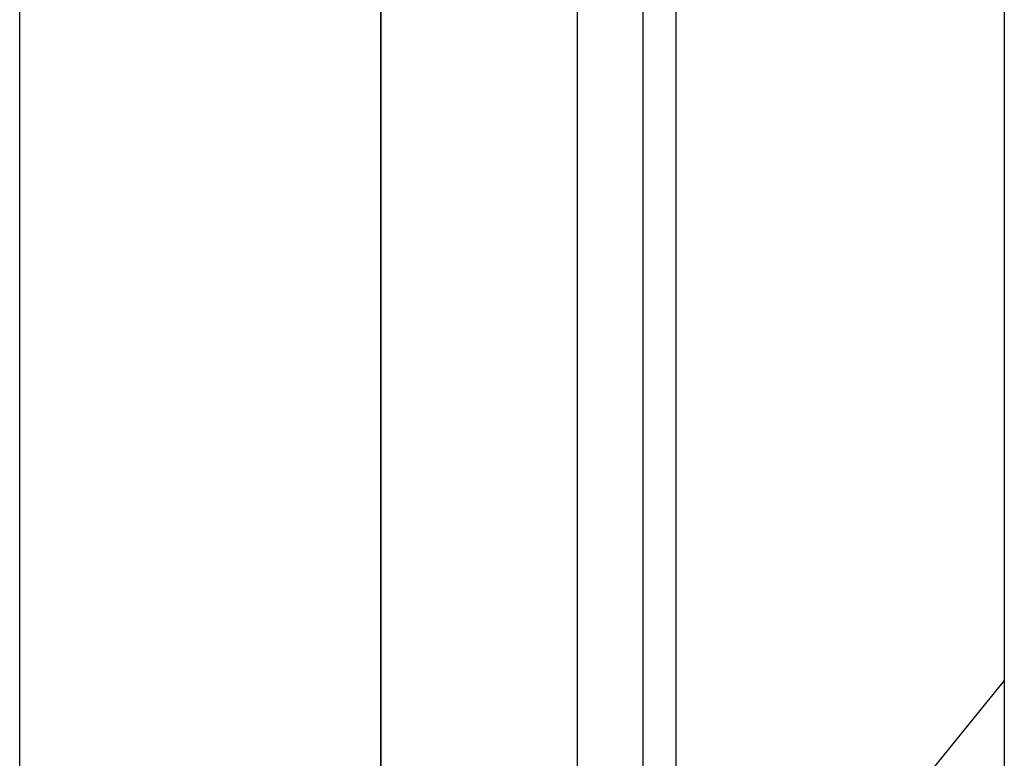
# Model space of a CAD drawing. Header units: millimetres. Extents: x -93 to 0, y 0 to 191.
# Tile 130 of 150: x -3 to 0, y 160.96 to 163.21. Entities that reach past the tile are written whole.
import ezdxf

# ---------------------------------------------------------------- set-up
doc = ezdxf.new("R2010")
doc.units = ezdxf.units.MM
doc.layers.add('MAIN-1', color=7, linetype='Continuous')
doc.layers.add('MAIN-2', color=7, linetype='Continuous')

msp = doc.modelspace()

# ---------------------------------------------------------------- linework, layer by layer
at = {"layer": 'MAIN-1'}
for p, q in [((-1, 0), (-1, 187.5)), ((0, 187.5), (0, 0))]:
    msp.add_line(p, q, dxfattribs=at)
at = {"layer": 'MAIN-2'}
for p, q in [((-1, 0), (-1, 187.5)), ((-3, 2.2), (-3, 185)), ((-1.9, 183.1), (-1.9, 16.6)), ((-1.3, 23.45), (-1.3, 167.05)), ((-1.9, 149.55), (-1.9, 166.05)), ((-1.1, 149.55), (-1.1, 166.05)), ((0, 161.2), (-1, 159.9708))]:
    msp.add_line(p, q, dxfattribs=at)

doc.saveas('drawing.dxf')
